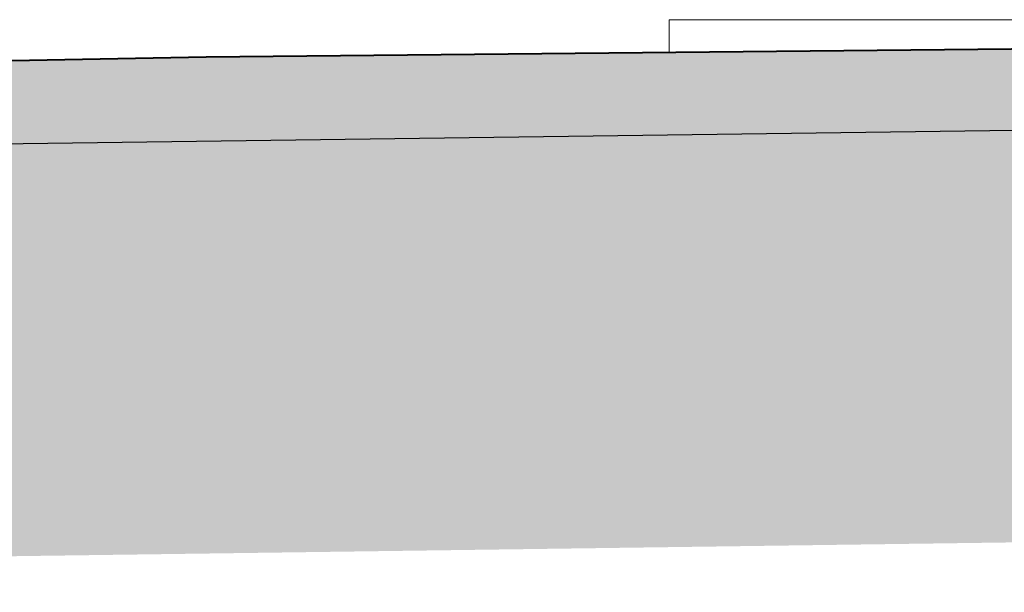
# Model space of a CAD drawing. Header units: metres. Extents: x 964 to 7125, y -212 to 9570.
# Tile 116 of 185: x 2089.01 to 2093.03, y 241.98 to 244.31. Entities that reach past the tile are written whole.
import ezdxf

# ---------------------------------------------------------------- set-up
doc = ezdxf.new("R2010")
doc.units = ezdxf.units.M
doc.linetypes.add('CIĄGłA', pattern=[0])
for name, color, linetype, lineweight in [('- AGP-1_OPISY', 7, 'Continuous', 13), ('AGP1_ELEWACJE', 7, 'Continuous', 15), ('BK_Beton', 2, 'Continuous', 15), ('opisy', 1, 'Continuous', 20)]:
    doc.layers.add(name, color=color, linetype=linetype, lineweight=lineweight)

# ---------------------------------------------------------------- blocks, each defined once
blk = doc.blocks.new('WIATA WIDOK PRZEKRÓJ TERENU 2')
at = {"layer": 'BK_Beton', "color": 18, "lineweight": 5, "true_color": 0x000000}
blk.add_lwpolyline([(40968.9, 13252.3), (47220.3, 13252.3)], dxfattribs=at)
at = {"layer": 'opisy', "color": 18, "lineweight": 5, "true_color": 0x000000}
blk.add_lwpolyline([(40970.2, 13119.2), (40968.9, 13252.3)], dxfattribs=at)

msp = doc.modelspace()

# ---------------------------------------------------------------- hatches: boundary and pattern name
at = {"lineweight": 9, "true_color": 0xed1f24}
h = msp.add_hatch(dxfattribs=at)
h.set_pattern_fill('AR-CONC', color=240, scale=0.001, angle=45)
h.set_pattern_definition([(95, (-246.40574, -178.47514), (0.14009465, 0.117553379), [0.01905, -0.20955]), (40, (-246.40574, -178.47514), (-0.160018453, 0.110176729), [0.01524, -0.167640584]), (145.451445, (-246.39407, -178.46534), (-0.019923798, 0.227730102), [0.016190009, -0.178090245]), (91.1842, (-246.44167, -178.43922), (0.221410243, 0.161953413), [0.028575, -0.314325]), (141.635558, (-246.42321, -178.42572), (-0.007086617, 0.342826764), [0.024285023, -0.267135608]), (36.184151, (-246.44167, -178.43922), (-0.007086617, 0.342826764), [0.022859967, -0.251459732]), (66, (-246.41472, -178.43024), (0.179519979, 0.034895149), [0.01905, -0.20955]), (11, (-246.41472, -178.43024), (-0.086539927, 0.173941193), [0.01524, -0.16764]), (116.451445, (-246.39976, -178.42733), (0.092980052, 0.208836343), [0.016190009, -0.178089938]), (82.5, (-246.405744, -178.47514), (-0.057605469, 0.0619734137), [0, -0.165608, 0, -0.17018, 0, -0.168275]), (52.5, (-246.40574, -178.47514), (-0.0235897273, 0.1180870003), [0, -0.097028, 0, -0.161798, 0, -0.064135]), (12.5, (-246.445796, -178.51519), (0.099927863, 0.0918261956), [0, -0.0635, 0, -0.19812, 0, -0.26289]), (2.5, (-246.46376, -178.53315), (0.0867639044, 0.122722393), [0, -0.08255, 0, -0.131572, 0, -0.18669])])
h.paths.add_polyline_path([(2111.6353, 244.1929), (2107.2017, 244.2325), (2099.7706, 244.2625), (2089.7719, 244.1625), (2083.3488, 244.0425), (2078.6363, 243.9925), (2078.6363, 244.1125), (2078.4863, 244.1125), (2078.4863, 244.0325), (2077.6429, 243.9753), (2077.6429, 243.6825), (2081.8399, 243.7125), (2096.7136, 243.9125), (2110.8364, 243.8125)])
at = {"transparency": 33554559}
h = msp.add_hatch(color=256, dxfattribs=at)
h.dxf.hatch_style = 1
h.paths.add_polyline_path([(2132.4255, 244.0139), (2132.4255, 243.9025), (2127.6579, 244.026), (2125.0876, 244.0325), (2124.932, 244.0742), (2111.6353, 244.1929), (2110.8364, 243.8125), (2096.7136, 243.9125), (2081.8399, 243.7125), (2077.6429, 243.6825), (2077.6429, 241.9777), (2081.8571, 242.0265), (2096.7167, 242.2318), (2111.285, 242.196), (2113.4149, 242.177), (2122.651, 242.0945), (2124.7105, 242.0761), (2132.9871, 242.0125), (2132.9871, 244.0125)])

# ---------------------------------------------------------------- linework, layer by layer
at = {"layer": '- AGP-1_OPISY', "color": 242, "linetype": 'CIĄGłA', "lineweight": 40, "true_color": 0xcd2027}
msp.add_lwpolyline([(2078.6363, 243.9925), (2083.3488, 244.0425), (2089.7719, 244.1625), (2099.7706, 244.2625), (2107.2017, 244.2325), (2126.2485, 244.0625), (2132.4255, 243.9025), (2132.4255, 244.0225), (2132.9871, 244.0125)], dxfattribs=at)
at = {"lineweight": 30}
msp.add_lwpolyline([(2077.6429, 243.6825), (2081.8399, 243.7125), (2096.7136, 243.9125), (2110.8364, 243.8125), (2111.6353, 244.1929)], dxfattribs=at)

# ---------------------------------------------------------------- block references
at = {"layer": 'AGP1_ELEWACJE', "linetype": 'CIĄGłA', "lineweight": 5, "xscale": 0.001, "yscale": 0.001, "zscale": 0.001}
msp.add_blockref('WIATA WIDOK PRZEKRÓJ TERENU 2', (2050.6923, 231.0622), dxfattribs=at)

doc.saveas('drawing.dxf')
